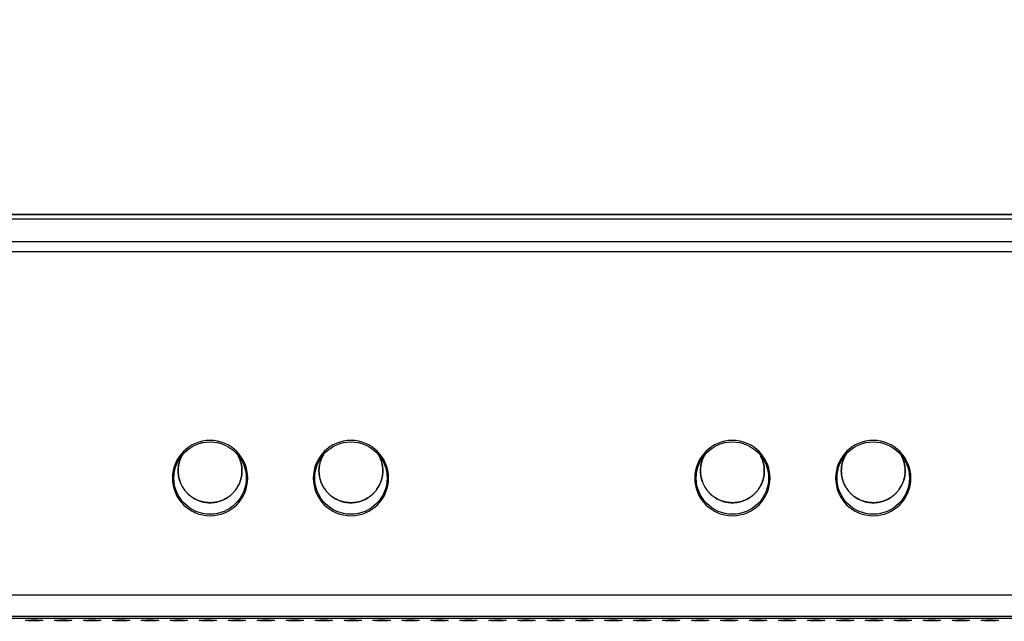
# Model space of a CAD drawing. Header units: centimetres. Extents: x 74448 to 96987, y -37016 to -10817.
# Tile 8 of 174: x 75868 to 75876, y -36502 to -36497. Entities that reach past the tile are written whole.
import ezdxf

# ---------------------------------------------------------------- set-up
doc = ezdxf.new("R2010")
doc.units = ezdxf.units.CM
doc.header["$LTSCALE"] = 0.02
doc.layers.get('0').update_dxf_attribs({"color": 8, "lineweight": 13})
doc.layers.add('CCTV', color=7, linetype='Continuous', lineweight=25)

# ---------------------------------------------------------------- blocks, each defined once
blk = doc.blocks.new('AAT_LCD')
at = {"linetype": 'Continuous'}
for p, q in [((1786.03, 375.08, -1912.28), (67.97, 375.08, -1912.28)), ((67.97, 375.08, -1912.28), (1786.03, 375.08, -1912.28)), ((70.49, 374, -1912.28), (1783.51, 374, -1912.28)), ((64.89, 368.4, -1912.28), (1789.11, 368.4, -1912.28)), ((1789.11, 365.87, -1912.28), (64.89, 365.87, -1912.28)), ((23.89, 280.58, -1912.28), (1830.11, 280.58, -1912.28)), ((1830.11, 275.19, -1912.28), (23.89, 275.19, -1912.28)), ((666.43, 274.73, -1912.28), (1187.57, 274.73, -1912.28)), ((1185.87, 274.62, -1912.28), (667.96, 274.62, -1912.28))]:
    blk.add_line(p, q, dxfattribs=at)
at = {"linetype": 'Continuous', "extrusion": (0, 0, -1)}
for centre in [(-902.33, 309.58, 1912.28), (-937.35, 309.58, 1912.28), (-1032.2, 309.58, 1912.28), (-1067.21, 309.58, 1912.28)]:
    blk.add_circle(centre, 9.36, dxfattribs=at)
at = {"linetype": 'Continuous'}
for centre in [(902.33, 309.58, -1912.28), (937.35, 309.58, -1912.28), (1032.2, 309.58, -1912.28), (1067.21, 309.58, -1912.28)]:
    blk.add_circle(centre, 9, dxfattribs=at)
for centre in [(858.6, 274.18, -1912.28), (865.8, 274.18, -1912.28), (873, 274.18, -1912.28), (880.2, 274.18, -1912.28), (887.4, 274.18, -1912.28), (894.6, 274.18, -1912.28), (901.8, 274.18, -1912.28), (909, 274.18, -1912.28), (916.2, 274.18, -1912.28), (923.4, 274.18, -1912.28), (930.6, 274.18, -1912.28), (937.8, 274.18, -1912.28), (945, 274.18, -1912.28), (952.2, 274.18, -1912.28), (959.4, 274.18, -1912.28), (966.6, 274.18, -1912.28), (973.8, 274.18, -1912.28), (981, 274.18, -1912.28), (988.2, 274.18, -1912.28), (995.4, 274.18, -1912.28), (1002.6, 274.18, -1912.28), (1009.8, 274.18, -1912.28), (1017, 274.18, -1912.28), (1024.2, 274.18, -1912.28), (1031.4, 274.18, -1912.28), (1038.6, 274.18, -1912.28), (1045.8, 274.18, -1912.28), (1053, 274.18, -1912.28), (1060.2, 274.18, -1912.28), (1067.4, 274.18, -1912.28), (1074.6, 274.18, -1912.28), (1081.8, 274.18, -1912.28), (1089, 274.18, -1912.28), (1096.2, 274.18, -1912.28)]:
    blk.add_ellipse(centre, major_axis=(2.16, 0), ratio=0.061163, dxfattribs=at)
for points, knots in [([(895.57, 315.54, -1912.28), (895.45, 315.35, -1912.28), (895.24, 314.98, -1912.28), (895, 314.44, -1912.28), (894.82, 313.96, -1912.28), (894.69, 313.55, -1912.28), (894.59, 313.17, -1912.28), (894.52, 312.82, -1912.28), (894.47, 312.5, -1912.28), (894.43, 312.21, -1912.28), (894.41, 311.93, -1912.28), (894.4, 311.65, -1912.28), (894.39, 311.47, -1912.28), (894.39, 311.38, -1912.28)], [0, 0, 0, 0, 0.153832, 0.293457, 0.404181, 0.503155, 0.592032, 0.672318, 0.745473, 0.813015, 0.876624, 0.938224, 1, 1, 1, 1]), ([(894.39, 311.38, -1912.28), (894.39, 311.44, -1912.28), (894.39, 311.55, -1912.28), (894.4, 311.76, -1912.28), (894.43, 312.16, -1912.28), (894.5, 312.74, -1912.28), (894.65, 313.44, -1912.28), (894.88, 314.15, -1912.28), (895.15, 314.79, -1912.28), (895.36, 315.19, -1912.28), (895.46, 315.36, -1912.28)], [0, 0, 0, 0, 0.038944, 0.078342, 0.15849, 0.324135, 0.496807, 0.676211, 0.861909, 1, 1, 1, 1]), ([(894.39, 311.38, -1912.28), (894.39, 311.31, -1912.28), (894.39, 311.18, -1912.28), (894.4, 310.92, -1912.28), (894.43, 310.59, -1912.28), (894.48, 310.18, -1912.28), (894.56, 309.73, -1912.28), (894.69, 309.22, -1912.28), (894.88, 308.64, -1912.28), (895.1, 308.1, -1912.28), (895.33, 307.63, -1912.28), (895.56, 307.23, -1912.28), (895.84, 306.81, -1912.28), (896.2, 306.33, -1912.28), (896.81, 305.65, -1912.28), (897.79, 304.81, -1912.28), (898.98, 304.15, -1912.28), (900.09, 303.75, -1912.28), (901.01, 303.54, -1912.28), (901.76, 303.46, -1912.28), (902.41, 303.44, -1912.28), (903.06, 303.47, -1912.28), (904.03, 303.6, -1912.28), (905.47, 304.02, -1912.28), (906.79, 304.75, -1912.28), (907.79, 305.6, -1912.28), (908.35, 306.19, -1912.28), (908.79, 306.75, -1912.28), (909.13, 307.28, -1912.28), (909.4, 307.78, -1912.28), (909.62, 308.23, -1912.28), (909.78, 308.65, -1912.28), (909.92, 309.04, -1912.28), (910.02, 309.4, -1912.28), (910.1, 309.73, -1912.28), (910.16, 310.05, -1912.28), (910.22, 310.44, -1912.28), (910.25, 310.78, -1912.28), (910.26, 311.06, -1912.28), (910.26, 311.2, -1912.28), (910.27, 311.38, -1912.28), (910.27, 311.6, -1912.28), (910.25, 311.87, -1912.28), (910.23, 312.15, -1912.28), (910.18, 312.57, -1912.28), (910.1, 313.02, -1912.28), (909.98, 313.5, -1912.28), (909.88, 313.84, -1912.28), (909.78, 314.13, -1912.28), (909.64, 314.48, -1912.28), (909.49, 314.81, -1912.28), (909.36, 315.06, -1912.28), (909.33, 315.12, -1912.28)], [0, 0, 0, 0, 0.00705, 0.013863, 0.027353, 0.041489, 0.057114, 0.074991, 0.095916, 0.120835, 0.135161, 0.15097, 0.168477, 0.187931, 0.21294, 0.263562, 0.321965, 0.353583, 0.386378, 0.419988, 0.431313, 0.454749, 0.487068, 0.533588, 0.610376, 0.642003, 0.669843, 0.694425, 0.716217, 0.735622, 0.752985, 0.768603, 0.782735, 0.795609, 0.807438, 0.818432, 0.828812, 0.848812, 0.853907, 0.858372, 0.863294, 0.872448, 0.881671, 0.891309, 0.901643, 0.925232, 0.938807, 0.953736, 0.961747, 0.971178, 0.992406, 1, 1, 1, 1]), ([(909.56, 314.66, -1912.28), (909.67, 314.41, -1912.28), (909.87, 313.89, -1912.28), (910.1, 313.08, -1912.28), (910.24, 312.24, -1912.28), (910.28, 311.38, -1912.28), (910.24, 310.53, -1912.28), (910.1, 309.68, -1912.28), (909.87, 308.87, -1912.28), (909.57, 308.1, -1912.28), (909.2, 307.38, -1912.28), (908.77, 306.72, -1912.28), (908.29, 306.12, -1912.28), (907.77, 305.59, -1912.28), (907.24, 305.13, -1912.28), (906.68, 304.73, -1912.28), (906.11, 304.39, -1912.28), (905.5, 304.1, -1912.28), (904.85, 303.85, -1912.28), (904.15, 303.65, -1912.28), (903.41, 303.51, -1912.28), (902.63, 303.44, -1912.28), (901.82, 303.45, -1912.28), (901.01, 303.54, -1912.28), (900.19, 303.73, -1912.28), (899.38, 304, -1912.28), (898.6, 304.36, -1912.28), (897.87, 304.8, -1912.28), (897.19, 305.32, -1912.28), (896.57, 305.9, -1912.28), (896.03, 306.53, -1912.28), (895.57, 307.21, -1912.28), (895.18, 307.9, -1912.28), (894.88, 308.61, -1912.28), (894.65, 309.33, -1912.28), (894.5, 310.03, -1912.28), (894.43, 310.61, -1912.28), (894.4, 311, -1912.28), (894.39, 311.22, -1912.28), (894.39, 311.33, -1912.28), (894.39, 311.38, -1912.28)], [0, 0, 0, 0, 0.029221, 0.059008, 0.089142, 0.119452, 0.149762, 0.179896, 0.209684, 0.238967, 0.267604, 0.295471, 0.322468, 0.348516, 0.373558, 0.397556, 0.420612, 0.444258, 0.468955, 0.494673, 0.521361, 0.548949, 0.577342, 0.606424, 0.636061, 0.666098, 0.696368, 0.726698, 0.75691, 0.786831, 0.816299, 0.845166, 0.873302, 0.900599, 0.926971, 0.952353, 0.976702, 0.988484, 0.994275, 1, 1, 1, 1]), ([(930.59, 315.54, -1912.28), (930.47, 315.35, -1912.28), (930.26, 314.98, -1912.28), (930.01, 314.44, -1912.28), (929.84, 313.96, -1912.28), (929.71, 313.55, -1912.28), (929.61, 313.17, -1912.28), (929.54, 312.82, -1912.28), (929.49, 312.5, -1912.28), (929.45, 312.21, -1912.28), (929.43, 311.93, -1912.28), (929.41, 311.65, -1912.28), (929.41, 311.47, -1912.28), (929.41, 311.38, -1912.28)], [0, 0, 0, 0, 0.153832, 0.293457, 0.404181, 0.503155, 0.592032, 0.672318, 0.745473, 0.813015, 0.876624, 0.938224, 1, 1, 1, 1]), ([(929.41, 311.38, -1912.28), (929.41, 311.44, -1912.28), (929.41, 311.55, -1912.28), (929.42, 311.76, -1912.28), (929.44, 312.16, -1912.28), (929.52, 312.74, -1912.28), (929.67, 313.44, -1912.28), (929.89, 314.15, -1912.28), (930.17, 314.79, -1912.28), (930.38, 315.19, -1912.28), (930.48, 315.36, -1912.28)], [0, 0, 0, 0, 0.038944, 0.078342, 0.15849, 0.324135, 0.496807, 0.676211, 0.861909, 1, 1, 1, 1]), ([(929.41, 311.38, -1912.28), (929.41, 311.31, -1912.28), (929.41, 311.18, -1912.28), (929.42, 310.92, -1912.28), (929.44, 310.59, -1912.28), (929.5, 310.18, -1912.28), (929.58, 309.73, -1912.28), (929.7, 309.22, -1912.28), (929.89, 308.64, -1912.28), (930.11, 308.1, -1912.28), (930.35, 307.63, -1912.28), (930.58, 307.23, -1912.28), (930.85, 306.81, -1912.28), (931.21, 306.33, -1912.28), (931.82, 305.65, -1912.28), (932.81, 304.81, -1912.28), (934, 304.15, -1912.28), (935.11, 303.75, -1912.28), (936.03, 303.54, -1912.28), (936.77, 303.46, -1912.28), (937.43, 303.44, -1912.28), (938.07, 303.47, -1912.28), (939.05, 303.6, -1912.28), (940.49, 304.02, -1912.28), (941.81, 304.75, -1912.28), (942.81, 305.6, -1912.28), (943.36, 306.19, -1912.28), (943.8, 306.75, -1912.28), (944.15, 307.28, -1912.28), (944.42, 307.78, -1912.28), (944.63, 308.23, -1912.28), (944.8, 308.65, -1912.28), (944.93, 309.04, -1912.28), (945.03, 309.4, -1912.28), (945.11, 309.73, -1912.28), (945.17, 310.05, -1912.28), (945.23, 310.44, -1912.28), (945.26, 310.78, -1912.28), (945.28, 311.06, -1912.28), (945.28, 311.2, -1912.28), (945.28, 311.38, -1912.28), (945.28, 311.6, -1912.28), (945.27, 311.87, -1912.28), (945.25, 312.15, -1912.28), (945.2, 312.57, -1912.28), (945.12, 313.02, -1912.28), (945, 313.5, -1912.28), (944.9, 313.84, -1912.28), (944.79, 314.13, -1912.28), (944.66, 314.48, -1912.28), (944.51, 314.81, -1912.28), (944.38, 315.06, -1912.28), (944.34, 315.12, -1912.28)], [0, 0, 0, 0, 0.00705, 0.013863, 0.027353, 0.041489, 0.057114, 0.074991, 0.095916, 0.120835, 0.135161, 0.15097, 0.168477, 0.187931, 0.21294, 0.263562, 0.321965, 0.353583, 0.386378, 0.419988, 0.431313, 0.454749, 0.487068, 0.533588, 0.610376, 0.642003, 0.669843, 0.694425, 0.716217, 0.735622, 0.752985, 0.768603, 0.782735, 0.795609, 0.807438, 0.818432, 0.828812, 0.848812, 0.853907, 0.858372, 0.863294, 0.872448, 0.881671, 0.891309, 0.901643, 0.925232, 0.938807, 0.953736, 0.961747, 0.971178, 0.992406, 1, 1, 1, 1]), ([(944.57, 314.66, -1912.28), (944.69, 314.41, -1912.28), (944.89, 313.89, -1912.28), (945.11, 313.08, -1912.28), (945.25, 312.24, -1912.28), (945.3, 311.38, -1912.28), (945.25, 310.53, -1912.28), (945.11, 309.68, -1912.28), (944.89, 308.87, -1912.28), (944.59, 308.1, -1912.28), (944.21, 307.38, -1912.28), (943.78, 306.72, -1912.28), (943.3, 306.12, -1912.28), (942.79, 305.59, -1912.28), (942.25, 305.13, -1912.28), (941.7, 304.73, -1912.28), (941.12, 304.39, -1912.28), (940.52, 304.1, -1912.28), (939.87, 303.85, -1912.28), (939.17, 303.65, -1912.28), (938.42, 303.51, -1912.28), (937.64, 303.44, -1912.28), (936.84, 303.45, -1912.28), (936.02, 303.54, -1912.28), (935.2, 303.73, -1912.28), (934.4, 304, -1912.28), (933.62, 304.36, -1912.28), (932.88, 304.8, -1912.28), (932.2, 305.32, -1912.28), (931.59, 305.9, -1912.28), (931.05, 306.53, -1912.28), (930.58, 307.21, -1912.28), (930.2, 307.9, -1912.28), (929.89, 308.61, -1912.28), (929.67, 309.33, -1912.28), (929.52, 310.03, -1912.28), (929.44, 310.61, -1912.28), (929.42, 311, -1912.28), (929.41, 311.22, -1912.28), (929.41, 311.33, -1912.28), (929.41, 311.38, -1912.28)], [0, 0, 0, 0, 0.029221, 0.059008, 0.089142, 0.119452, 0.149762, 0.179896, 0.209684, 0.238967, 0.267604, 0.295471, 0.322468, 0.348516, 0.373558, 0.397556, 0.420612, 0.444258, 0.468955, 0.494673, 0.521361, 0.548949, 0.577342, 0.606424, 0.636061, 0.666098, 0.696368, 0.726698, 0.75691, 0.786831, 0.816299, 0.845166, 0.873302, 0.900599, 0.926971, 0.952353, 0.976702, 0.988484, 0.994275, 1, 1, 1, 1]), ([(1025.44, 315.54, -1912.28), (1025.32, 315.35, -1912.28), (1025.11, 314.98, -1912.28), (1024.87, 314.44, -1912.28), (1024.69, 313.96, -1912.28), (1024.56, 313.55, -1912.28), (1024.46, 313.17, -1912.28), (1024.39, 312.82, -1912.28), (1024.34, 312.5, -1912.28), (1024.3, 312.21, -1912.28), (1024.28, 311.93, -1912.28), (1024.26, 311.65, -1912.28), (1024.26, 311.47, -1912.28), (1024.26, 311.38, -1912.28)], [0, 0, 0, 0, 0.153832, 0.293457, 0.404181, 0.503155, 0.592032, 0.672318, 0.745473, 0.813015, 0.876624, 0.938224, 1, 1, 1, 1]), ([(1024.26, 311.38, -1912.28), (1024.26, 311.44, -1912.28), (1024.26, 311.55, -1912.28), (1024.27, 311.76, -1912.28), (1024.29, 312.16, -1912.28), (1024.37, 312.74, -1912.28), (1024.52, 313.44, -1912.28), (1024.75, 314.15, -1912.28), (1025.02, 314.79, -1912.28), (1025.23, 315.19, -1912.28), (1025.33, 315.36, -1912.28)], [0, 0, 0, 0, 0.038944, 0.078342, 0.15849, 0.324135, 0.496807, 0.676211, 0.861909, 1, 1, 1, 1]), ([(1024.26, 311.38, -1912.28), (1024.26, 311.31, -1912.28), (1024.26, 311.18, -1912.28), (1024.27, 310.92, -1912.28), (1024.3, 310.59, -1912.28), (1024.35, 310.18, -1912.28), (1024.43, 309.73, -1912.28), (1024.56, 309.22, -1912.28), (1024.74, 308.64, -1912.28), (1024.97, 308.1, -1912.28), (1025.2, 307.63, -1912.28), (1025.43, 307.23, -1912.28), (1025.71, 306.81, -1912.28), (1026.07, 306.33, -1912.28), (1026.67, 305.65, -1912.28), (1027.66, 304.81, -1912.28), (1028.85, 304.15, -1912.28), (1029.96, 303.75, -1912.28), (1030.88, 303.54, -1912.28), (1031.62, 303.46, -1912.28), (1032.28, 303.44, -1912.28), (1032.93, 303.47, -1912.28), (1033.9, 303.6, -1912.28), (1035.34, 304.02, -1912.28), (1036.66, 304.75, -1912.28), (1037.66, 305.6, -1912.28), (1038.22, 306.19, -1912.28), (1038.66, 306.75, -1912.28), (1039, 307.28, -1912.28), (1039.27, 307.78, -1912.28), (1039.49, 308.23, -1912.28), (1039.65, 308.65, -1912.28), (1039.78, 309.04, -1912.28), (1039.88, 309.4, -1912.28), (1039.96, 309.73, -1912.28), (1040.02, 310.05, -1912.28), (1040.08, 310.44, -1912.28), (1040.11, 310.78, -1912.28), (1040.13, 311.06, -1912.28), (1040.13, 311.2, -1912.28), (1040.14, 311.38, -1912.28), (1040.13, 311.6, -1912.28), (1040.12, 311.87, -1912.28), (1040.1, 312.15, -1912.28), (1040.05, 312.57, -1912.28), (1039.97, 313.02, -1912.28), (1039.85, 313.5, -1912.28), (1039.75, 313.84, -1912.28), (1039.64, 314.13, -1912.28), (1039.51, 314.48, -1912.28), (1039.36, 314.81, -1912.28), (1039.23, 315.06, -1912.28), (1039.2, 315.12, -1912.28)], [0, 0, 0, 0, 0.00705, 0.013863, 0.027353, 0.041489, 0.057114, 0.074991, 0.095916, 0.120835, 0.135161, 0.15097, 0.168477, 0.187931, 0.21294, 0.263562, 0.321965, 0.353583, 0.386378, 0.419988, 0.431313, 0.454749, 0.487068, 0.533588, 0.610376, 0.642003, 0.669843, 0.694425, 0.716217, 0.735622, 0.752985, 0.768603, 0.782735, 0.795609, 0.807438, 0.818432, 0.828812, 0.848812, 0.853907, 0.858372, 0.863294, 0.872448, 0.881671, 0.891309, 0.901643, 0.925232, 0.938807, 0.953736, 0.961747, 0.971178, 0.992406, 1, 1, 1, 1]), ([(1039.42, 314.66, -1912.28), (1039.54, 314.41, -1912.28), (1039.74, 313.89, -1912.28), (1039.97, 313.08, -1912.28), (1040.1, 312.24, -1912.28), (1040.15, 311.38, -1912.28), (1040.1, 310.53, -1912.28), (1039.97, 309.68, -1912.28), (1039.74, 308.87, -1912.28), (1039.44, 308.1, -1912.28), (1039.07, 307.38, -1912.28), (1038.63, 306.72, -1912.28), (1038.16, 306.12, -1912.28), (1037.64, 305.59, -1912.28), (1037.1, 305.13, -1912.28), (1036.55, 304.73, -1912.28), (1035.98, 304.39, -1912.28), (1035.37, 304.1, -1912.28), (1034.72, 303.85, -1912.28), (1034.02, 303.65, -1912.28), (1033.27, 303.51, -1912.28), (1032.5, 303.44, -1912.28), (1031.69, 303.45, -1912.28), (1030.87, 303.54, -1912.28), (1030.06, 303.73, -1912.28), (1029.25, 304, -1912.28), (1028.47, 304.36, -1912.28), (1027.74, 304.8, -1912.28), (1027.06, 305.32, -1912.28), (1026.44, 305.9, -1912.28), (1025.9, 306.53, -1912.28), (1025.43, 307.21, -1912.28), (1025.05, 307.9, -1912.28), (1024.75, 308.61, -1912.28), (1024.52, 309.33, -1912.28), (1024.37, 310.03, -1912.28), (1024.29, 310.61, -1912.28), (1024.27, 311, -1912.28), (1024.26, 311.22, -1912.28), (1024.26, 311.33, -1912.28), (1024.26, 311.38, -1912.28)], [0, 0, 0, 0, 0.029221, 0.059008, 0.089142, 0.119452, 0.149762, 0.179896, 0.209684, 0.238967, 0.267604, 0.295471, 0.322468, 0.348516, 0.373558, 0.397556, 0.420612, 0.444258, 0.468955, 0.494673, 0.521361, 0.548949, 0.577342, 0.606424, 0.636061, 0.666098, 0.696368, 0.726698, 0.75691, 0.786831, 0.816299, 0.845166, 0.873302, 0.900599, 0.926971, 0.952353, 0.976702, 0.988484, 0.994275, 1, 1, 1, 1]), ([(1060.46, 315.54, -1912.28), (1060.34, 315.35, -1912.28), (1060.13, 314.98, -1912.28), (1059.88, 314.44, -1912.28), (1059.7, 313.96, -1912.28), (1059.58, 313.55, -1912.28), (1059.48, 313.17, -1912.28), (1059.41, 312.82, -1912.28), (1059.36, 312.5, -1912.28), (1059.32, 312.21, -1912.28), (1059.29, 311.93, -1912.28), (1059.28, 311.65, -1912.28), (1059.28, 311.47, -1912.28), (1059.28, 311.38, -1912.28)], [0, 0, 0, 0, 0.153832, 0.293457, 0.404181, 0.503155, 0.592032, 0.672318, 0.745473, 0.813015, 0.876624, 0.938224, 1, 1, 1, 1]), ([(1059.28, 311.38, -1912.28), (1059.28, 311.44, -1912.28), (1059.28, 311.55, -1912.28), (1059.29, 311.76, -1912.28), (1059.31, 312.16, -1912.28), (1059.38, 312.74, -1912.28), (1059.54, 313.44, -1912.28), (1059.76, 314.15, -1912.28), (1060.04, 314.79, -1912.28), (1060.25, 315.19, -1912.28), (1060.34, 315.36, -1912.28)], [0, 0, 0, 0, 0.038944, 0.078342, 0.15849, 0.324135, 0.496807, 0.676211, 0.861909, 1, 1, 1, 1]), ([(1059.28, 311.38, -1912.28), (1059.28, 311.31, -1912.28), (1059.28, 311.18, -1912.28), (1059.29, 310.92, -1912.28), (1059.31, 310.59, -1912.28), (1059.36, 310.18, -1912.28), (1059.45, 309.73, -1912.28), (1059.57, 309.22, -1912.28), (1059.76, 308.64, -1912.28), (1059.98, 308.1, -1912.28), (1060.22, 307.63, -1912.28), (1060.44, 307.23, -1912.28), (1060.72, 306.81, -1912.28), (1061.08, 306.33, -1912.28), (1061.69, 305.65, -1912.28), (1062.67, 304.81, -1912.28), (1063.86, 304.15, -1912.28), (1064.98, 303.75, -1912.28), (1065.9, 303.54, -1912.28), (1066.64, 303.46, -1912.28), (1067.3, 303.44, -1912.28), (1067.94, 303.47, -1912.28), (1068.92, 303.6, -1912.28), (1070.36, 304.02, -1912.28), (1071.68, 304.75, -1912.28), (1072.68, 305.6, -1912.28), (1073.23, 306.19, -1912.28), (1073.67, 306.75, -1912.28), (1074.02, 307.28, -1912.28), (1074.29, 307.78, -1912.28), (1074.5, 308.23, -1912.28), (1074.67, 308.65, -1912.28), (1074.8, 309.04, -1912.28), (1074.9, 309.4, -1912.28), (1074.98, 309.73, -1912.28), (1075.04, 310.05, -1912.28), (1075.1, 310.44, -1912.28), (1075.13, 310.78, -1912.28), (1075.14, 311.06, -1912.28), (1075.15, 311.2, -1912.28), (1075.15, 311.38, -1912.28), (1075.15, 311.6, -1912.28), (1075.14, 311.87, -1912.28), (1075.11, 312.15, -1912.28), (1075.07, 312.57, -1912.28), (1074.98, 313.02, -1912.28), (1074.86, 313.5, -1912.28), (1074.76, 313.84, -1912.28), (1074.66, 314.13, -1912.28), (1074.53, 314.48, -1912.28), (1074.37, 314.81, -1912.28), (1074.25, 315.06, -1912.28), (1074.21, 315.12, -1912.28)], [0, 0, 0, 0, 0.00705, 0.013863, 0.027353, 0.041489, 0.057114, 0.074991, 0.095916, 0.120835, 0.135161, 0.15097, 0.168477, 0.187931, 0.21294, 0.263562, 0.321965, 0.353583, 0.386378, 0.419988, 0.431313, 0.454749, 0.487068, 0.533588, 0.610376, 0.642003, 0.669843, 0.694425, 0.716217, 0.735622, 0.752985, 0.768603, 0.782735, 0.795609, 0.807438, 0.818432, 0.828812, 0.848812, 0.853907, 0.858372, 0.863294, 0.872448, 0.881671, 0.891309, 0.901643, 0.925232, 0.938807, 0.953736, 0.961747, 0.971178, 0.992406, 1, 1, 1, 1]), ([(1074.44, 314.66, -1912.28), (1074.55, 314.41, -1912.28), (1074.76, 313.89, -1912.28), (1074.98, 313.08, -1912.28), (1075.12, 312.24, -1912.28), (1075.17, 311.38, -1912.28), (1075.12, 310.53, -1912.28), (1074.98, 309.68, -1912.28), (1074.76, 308.87, -1912.28), (1074.45, 308.1, -1912.28), (1074.08, 307.38, -1912.28), (1073.65, 306.72, -1912.28), (1073.17, 306.12, -1912.28), (1072.66, 305.59, -1912.28), (1072.12, 305.13, -1912.28), (1071.57, 304.73, -1912.28), (1070.99, 304.39, -1912.28), (1070.39, 304.1, -1912.28), (1069.73, 303.85, -1912.28), (1069.03, 303.65, -1912.28), (1068.29, 303.51, -1912.28), (1067.51, 303.44, -1912.28), (1066.71, 303.45, -1912.28), (1065.89, 303.54, -1912.28), (1065.07, 303.73, -1912.28), (1064.27, 304, -1912.28), (1063.49, 304.36, -1912.28), (1062.75, 304.8, -1912.28), (1062.07, 305.32, -1912.28), (1061.46, 305.9, -1912.28), (1060.91, 306.53, -1912.28), (1060.45, 307.21, -1912.28), (1060.07, 307.9, -1912.28), (1059.76, 308.61, -1912.28), (1059.54, 309.33, -1912.28), (1059.38, 310.03, -1912.28), (1059.31, 310.61, -1912.28), (1059.29, 311, -1912.28), (1059.28, 311.22, -1912.28), (1059.28, 311.33, -1912.28), (1059.28, 311.38, -1912.28)], [0, 0, 0, 0, 0.029221, 0.059008, 0.089142, 0.119452, 0.149762, 0.179896, 0.209684, 0.238967, 0.267604, 0.295471, 0.322468, 0.348516, 0.373558, 0.397556, 0.420612, 0.444258, 0.468955, 0.494673, 0.521361, 0.548949, 0.577342, 0.606424, 0.636061, 0.666098, 0.696368, 0.726698, 0.75691, 0.786831, 0.816299, 0.845166, 0.873302, 0.900599, 0.926971, 0.952353, 0.976702, 0.988484, 0.994275, 1, 1, 1, 1])]:
    blk.add_open_spline(points, degree=3, knots=knots, dxfattribs=at)

msp = doc.modelspace()

# ---------------------------------------------------------------- block references
at = {"layer": 'CCTV', "xscale": 0.03331029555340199, "yscale": 0.03331029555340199, "zscale": 0.03331029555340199}
msp.add_blockref('AAT_LCD', (75839.5441, -36511.0287, 63.6986), dxfattribs=at)

doc.saveas('drawing.dxf')
